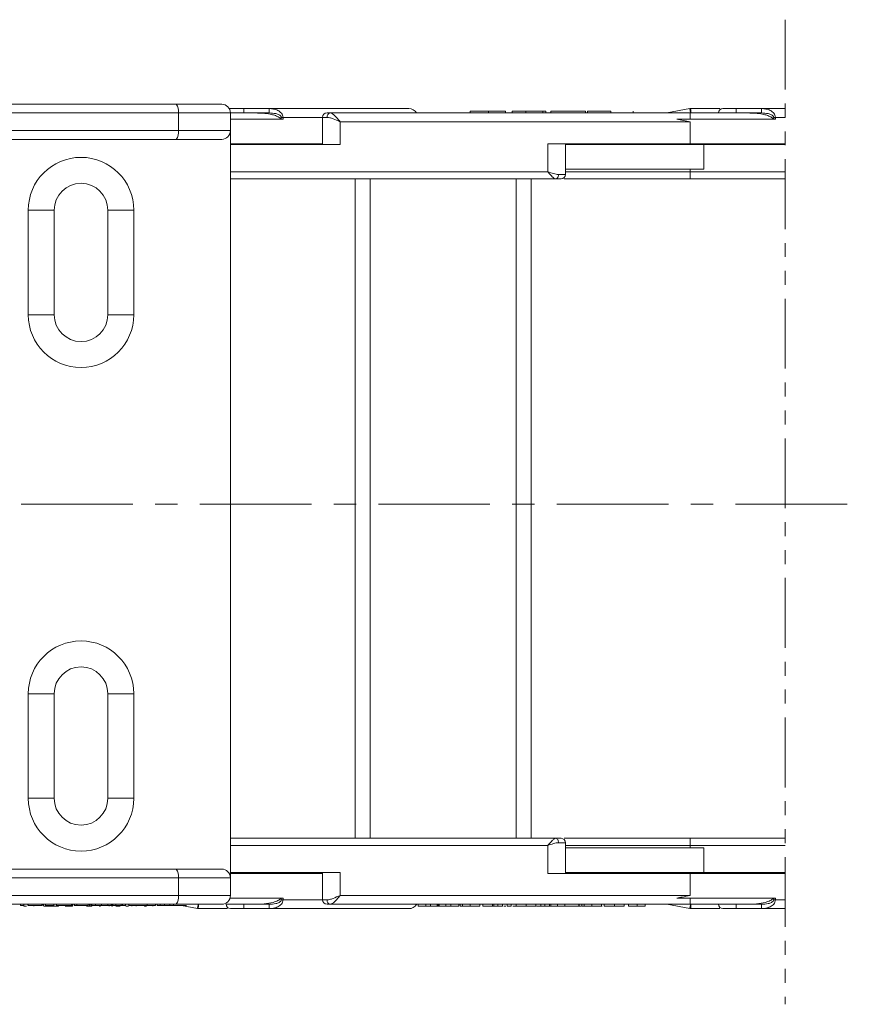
# Model space of a CAD drawing. Header units: millimetres. Extents: x 8853 to 11418, y 45 to 1005.
# Tile 36 of 256: x 9516 to 9612, y 252 to 364. Entities that reach past the tile are written whole.
import ezdxf

# ---------------------------------------------------------------- set-up
doc = ezdxf.new("R2010")
doc.units = ezdxf.units.MM
doc.linetypes.add('CENTERX2', pattern=[20.32, 12.7, -2.54, 2.54, -2.54])
doc.linetypes.add('PHANTOM2', pattern=[31.75, 15.875, -3.175, 3.175, -3.175, 3.175, -3.175])

msp = doc.modelspace()

# ---------------------------------------------------------------- linework, layer by layer
at = {"color": 3, "linetype": 'PHANTOM2', "lineweight": 9, "ltscale": 0.5}
msp.add_line((9603.024, 364.28), (9603.022, 252.293), dxfattribs=at)
at = {"color": 7, "linetype": 'Continuous', "lineweight": 15}
for p, q in [((9511.813, 354.671), (9533.728, 354.671)), ((9541.427, 353.671), (9541.427, 354.171)), ((9544.321, 354.171), (9541.427, 354.171)), ((9544.321, 354.171), (9544.321, 353.671)), ((9592.164, 354.163), (9589.543, 353.671)), ((9597.427, 353.671), (9597.427, 354.171)), ((9600.321, 354.171), (9597.427, 354.171)), ((9600.321, 354.171), (9600.321, 353.671)), ((9512.071, 353.671), (9533.987, 353.671)), ((9533.987, 353.671), (9533.987, 351.671)), ((9533.987, 353.671), (9539.917, 353.671)), ((9539.777, 353.671), (9542.764, 353.671)), ((9539.917, 353.671), (9539.917, 351.671)), ((9545.893, 352.971), (9539.917, 352.971)), ((9542.764, 353.671), (9544.321, 353.671)), ((9545.699, 353.171), (9545.699, 352.971)), ((9545.699, 353.171), (9545.893, 353.171)), ((9545.893, 353.171), (9545.893, 352.971)), ((9550.395, 353.171), (9545.893, 353.171)), ((9550.395, 353.171), (9550.395, 350.071)), ((9550.905, 353.171), (9550.395, 353.171)), ((9592.21, 353.671), (9551.277, 353.671)), ((9567.18, 353.671), (9567.18, 353.871)), ((9569.266, 353.671), (9569.266, 353.871)), ((9571.206, 353.671), (9571.206, 353.871)), ((9571.954, 353.871), (9571.954, 353.671)), ((9573.513, 353.871), (9571.954, 353.871)), ((9573.513, 353.671), (9573.513, 353.871)), ((9575.461, 353.871), (9573.513, 353.871)), ((9575.461, 353.671), (9575.461, 353.871)), ((9575.786, 353.871), (9575.461, 353.871)), ((9575.786, 353.671), (9575.786, 353.871)), ((9576.34, 353.871), (9576.34, 353.671)), ((9580.301, 353.871), (9576.34, 353.871)), ((9580.301, 353.671), (9580.301, 353.871)), ((9580.53, 353.671), (9580.53, 353.871)), ((9583.18, 353.871), (9583.18, 353.671)), ((9585.725, 353.671), (9585.725, 353.871)), ((9601.893, 352.971), (9590.693, 352.971)), ((9592.21, 352.971), (9592.21, 353.671)), ((9598.764, 353.671), (9600.321, 353.671)), ((9601.699, 353.171), (9601.699, 352.971)), ((9601.699, 353.171), (9601.893, 353.171)), ((9601.893, 353.171), (9601.893, 352.971)), ((9603.024, 353.171), (9601.893, 353.171)), ((9512.071, 351.671), (9533.987, 351.671)), ((9533.987, 351.671), (9539.917, 351.671)), ((9539.917, 351.671), (9539.917, 266.671)), ((9552.395, 350.071), (9552.395, 352.671)), ((9552.395, 352.671), (9592.21, 352.671)), ((9592.21, 352.671), (9592.21, 350.171)), ((9511.813, 350.671), (9533.728, 350.671)), ((9539.917, 350.171), (9550.395, 350.171)), ((9539.917, 350.071), (9552.395, 350.071)), ((9544.21, 350.071), (9544.21, 350.171)), ((9576.024, 350.171), (9592.21, 350.171)), ((9576.024, 350.171), (9576.024, 346.971)), ((9578.024, 346.671), (9578.024, 350.171)), ((9593.771, 350.071), (9578.024, 350.071)), ((9584.21, 350.171), (9584.21, 350.071)), ((9592.21, 350.171), (9603.023, 350.171)), ((9593.771, 347.271), (9593.771, 350.071)), ((9593.771, 350.071), (9603.023, 350.071)), ((9600.21, 350.071), (9600.21, 350.171)), ((9578.024, 347.271), (9593.771, 347.271)), ((9592.21, 346.971), (9592.21, 347.271)), ((9576.024, 346.971), (9539.917, 346.971)), ((9576.924, 346.171), (9539.917, 346.171)), ((9554.112, 346.171), (9554.112, 271.171)), ((9555.812, 271.171), (9555.812, 346.171)), ((9572.412, 346.171), (9572.412, 271.171)), ((9574.112, 271.171), (9574.112, 346.171)), ((9578.024, 346.671), (9577.224, 346.671)), ((9592.21, 346.971), (9578.024, 346.971)), ((9603.023, 346.971), (9592.21, 346.971)), ((9592.21, 346.171), (9592.21, 346.971)), ((9603.023, 346.171), (9592.21, 346.171)), ((9516.917, 330.721), (9516.917, 342.621)), ((9519.867, 342.621), (9516.917, 342.621)), ((9519.867, 342.621), (9519.867, 330.721)), ((9525.967, 342.621), (9525.967, 330.721)), ((9528.917, 342.621), (9525.967, 342.621)), ((9528.917, 342.621), (9528.917, 330.721)), ((9516.917, 330.721), (9519.867, 330.721)), ((9525.967, 330.721), (9528.917, 330.721)), ((9516.917, 275.721), (9516.917, 287.621)), ((9519.867, 287.621), (9516.917, 287.621)), ((9519.867, 287.621), (9519.867, 275.721)), ((9528.917, 287.621), (9525.967, 287.621)), ((9525.967, 287.621), (9525.967, 275.721)), ((9528.917, 287.621), (9528.917, 275.721)), ((9519.867, 275.721), (9516.917, 275.721)), ((9525.967, 275.721), (9528.917, 275.721)), ((9539.917, 271.171), (9576.924, 271.171)), ((9592.21, 271.171), (9592.21, 270.371)), ((9592.21, 271.171), (9603.022, 271.171)), ((9539.917, 270.371), (9576.024, 270.371)), ((9576.024, 270.371), (9576.024, 267.171)), ((9578.024, 270.671), (9577.224, 270.671)), ((9578.024, 267.171), (9578.024, 270.671)), ((9578.024, 270.371), (9592.21, 270.371)), ((9593.771, 270.071), (9578.024, 270.071)), ((9592.21, 270.071), (9592.21, 270.371)), ((9592.21, 270.371), (9603.022, 270.371)), ((9593.771, 267.271), (9593.771, 270.071)), ((9533.728, 267.671), (9511.813, 267.671)), ((9533.987, 266.671), (9512.071, 266.671)), ((9533.987, 266.671), (9533.987, 264.671)), ((9539.917, 266.671), (9533.987, 266.671)), ((9552.395, 267.271), (9539.917, 267.271)), ((9550.395, 267.171), (9539.917, 267.171)), ((9539.917, 266.671), (9539.917, 264.671)), ((9544.21, 267.171), (9544.21, 267.271)), ((9550.395, 267.271), (9550.395, 264.171)), ((9552.395, 264.671), (9552.395, 267.271)), ((9592.21, 267.171), (9576.024, 267.171)), ((9578.024, 267.271), (9593.771, 267.271)), ((9584.21, 267.271), (9584.21, 267.171)), ((9592.21, 267.171), (9592.21, 264.671)), ((9603.022, 267.171), (9592.21, 267.171)), ((9603.022, 267.271), (9593.771, 267.271)), ((9600.21, 267.171), (9600.21, 267.271)), ((9512.071, 264.671), (9533.987, 264.671)), ((9533.987, 264.671), (9539.917, 264.671)), ((9539.871, 264.371), (9545.893, 264.371)), ((9545.699, 264.371), (9545.699, 264.171)), ((9545.893, 264.371), (9545.893, 264.171)), ((9592.21, 264.671), (9552.395, 264.671)), ((9590.693, 264.371), (9601.893, 264.371)), ((9592.21, 264.371), (9592.21, 263.671)), ((9601.699, 264.371), (9601.699, 264.171)), ((9601.893, 264.371), (9601.893, 264.171)), ((9533.728, 263.671), (9511.813, 263.671)), ((9516.03, 263.671), (9516.03, 263.521)), ((9516.03, 263.521), (9516.395, 263.521)), ((9516.395, 263.671), (9516.395, 263.521)), ((9516.406, 263.671), (9516.406, 263.471)), ((9516.865, 263.671), (9516.865, 263.521)), ((9516.897, 263.671), (9516.897, 263.521)), ((9517.561, 263.471), (9517.561, 263.521)), ((9518.447, 263.521), (9518.447, 263.671)), ((9518.574, 263.521), (9518.574, 263.671)), ((9518.65, 263.671), (9518.65, 263.471)), ((9518.723, 263.471), (9519.205, 263.471)), ((9518.857, 263.671), (9518.857, 263.521)), ((9518.857, 263.521), (9519.842, 263.521)), ((9519.205, 263.471), (9519.205, 263.521)), ((9519.205, 263.471), (9519.654, 263.471)), ((9519.654, 263.521), (9519.654, 263.471)), ((9519.654, 263.471), (9520.18, 263.471)), ((9519.842, 263.671), (9519.842, 263.521)), ((9520.129, 263.671), (9520.129, 263.521)), ((9520.129, 263.521), (9521.819, 263.521)), ((9520.21, 263.521), (9520.21, 263.471)), ((9520.21, 263.471), (9520.371, 263.471)), ((9520.371, 263.521), (9520.371, 263.471)), ((9521.819, 263.521), (9521.819, 263.671)), ((9521.937, 263.671), (9521.937, 263.471)), ((9522.137, 263.671), (9522.137, 263.521)), ((9522.137, 263.521), (9522.193, 263.521)), ((9522.193, 263.671), (9522.193, 263.521)), ((9522.447, 263.521), (9522.193, 263.521)), ((9522.447, 263.671), (9522.447, 263.521)), ((9523.745, 263.521), (9522.447, 263.521)), ((9523.53, 263.521), (9523.53, 263.471)), ((9523.587, 263.521), (9523.587, 263.471)), ((9523.587, 263.471), (9523.796, 263.471)), ((9523.745, 263.671), (9523.745, 263.521)), ((9523.868, 263.521), (9523.868, 263.671)), ((9524.03, 263.671), (9524.03, 263.521)), ((9524.03, 263.521), (9524.149, 263.521)), ((9524.129, 263.521), (9524.129, 263.471)), ((9524.149, 263.671), (9524.149, 263.521)), ((9524.149, 263.521), (9524.561, 263.521)), ((9524.561, 263.671), (9524.561, 263.521)), ((9525.018, 263.471), (9525.018, 263.521)), ((9525.018, 263.471), (9525.145, 263.471)), ((9525.245, 263.671), (9525.245, 263.521)), ((9525.977, 263.671), (9525.977, 263.521)), ((9525.977, 263.521), (9526.353, 263.521)), ((9526.105, 263.521), (9526.105, 263.471)), ((9526.353, 263.671), (9526.353, 263.521)), ((9526.353, 263.521), (9526.424, 263.521)), ((9526.424, 263.521), (9526.424, 263.671)), ((9526.436, 263.671), (9526.436, 263.471)), ((9526.436, 263.471), (9526.488, 263.471)), ((9526.551, 263.671), (9526.551, 263.521)), ((9526.552, 263.671), (9526.552, 263.521)), ((9526.864, 263.521), (9526.552, 263.521)), ((9526.864, 263.671), (9526.864, 263.521)), ((9527.476, 263.521), (9527.476, 263.671)), ((9527.642, 263.671), (9527.642, 263.521)), ((9527.642, 263.521), (9527.988, 263.521)), ((9527.988, 263.671), (9527.988, 263.521)), ((9528.357, 263.521), (9528.357, 263.671)), ((9528.357, 263.521), (9530.426, 263.521)), ((9528.68, 263.521), (9528.68, 263.471)), ((9529.191, 263.521), (9529.191, 263.471)), ((9530.154, 263.471), (9530.154, 263.521)), ((9530.154, 263.471), (9530.353, 263.471)), ((9530.426, 263.671), (9530.426, 263.521)), ((9530.426, 263.521), (9531.4, 263.521)), ((9531.075, 263.521), (9531.075, 263.471)), ((9531.4, 263.671), (9531.4, 263.521)), ((9531.559, 263.671), (9531.559, 263.521)), ((9531.559, 263.521), (9531.913, 263.521)), ((9531.913, 263.671), (9531.913, 263.521)), ((9532.421, 263.671), (9532.421, 263.521)), ((9533.035, 263.671), (9533.035, 263.521)), ((9533.035, 263.521), (9533.452, 263.521)), ((9533.452, 263.671), (9533.452, 263.521)), ((9534.343, 263.521), (9536.164, 263.18)), ((9534.916, 263.521), (9534.569, 263.521)), ((9541.427, 263.171), (9541.427, 263.671)), ((9541.427, 263.171), (9544.321, 263.171)), ((9544.321, 263.671), (9542.764, 263.671)), ((9544.321, 263.671), (9544.321, 263.171)), ((9545.893, 264.171), (9545.699, 264.171)), ((9545.893, 264.171), (9550.395, 264.171)), ((9550.395, 264.171), (9550.905, 264.171)), ((9551.277, 263.671), (9592.21, 263.671)), ((9561.255, 263.671), (9561.255, 263.471)), ((9561.255, 263.471), (9562.137, 263.471)), ((9562.137, 263.671), (9562.137, 263.471)), ((9562.137, 263.471), (9562.679, 263.471)), ((9562.679, 263.671), (9562.679, 263.471)), ((9562.679, 263.471), (9563.411, 263.471)), ((9563.411, 263.671), (9563.411, 263.471)), ((9563.521, 263.671), (9563.521, 263.471)), ((9563.653, 263.671), (9563.653, 263.471)), ((9563.653, 263.471), (9564.411, 263.471)), ((9564.411, 263.471), (9564.411, 263.671)), ((9564.411, 263.471), (9564.995, 263.471)), ((9564.995, 263.671), (9564.995, 263.471)), ((9564.995, 263.471), (9565.876, 263.471)), ((9565.876, 263.671), (9565.876, 263.471)), ((9566.028, 263.671), (9566.028, 263.471)), ((9566.296, 263.671), (9566.296, 263.471)), ((9567.184, 263.471), (9567.184, 263.671)), ((9568.272, 263.671), (9568.272, 263.471)), ((9568.603, 263.671), (9568.603, 263.471)), ((9569.704, 263.671), (9569.704, 263.471)), ((9569.859, 263.671), (9569.859, 263.471)), ((9569.859, 263.471), (9570.308, 263.471)), ((9570.308, 263.671), (9570.308, 263.471)), ((9570.308, 263.471), (9570.846, 263.471)), ((9570.846, 263.671), (9570.846, 263.471)), ((9571.011, 263.471), (9571.227, 263.471)), ((9571.402, 263.471), (9571.402, 263.671)), ((9571.402, 263.471), (9571.851, 263.471)), ((9571.851, 263.671), (9571.851, 263.471)), ((9572.406, 263.671), (9572.406, 263.471)), ((9573.561, 263.471), (9573.561, 263.671)), ((9574.65, 263.671), (9574.65, 263.471)), ((9574.723, 263.471), (9575.205, 263.471)), ((9575.205, 263.471), (9575.205, 263.671)), ((9575.205, 263.471), (9575.654, 263.471)), ((9575.654, 263.671), (9575.654, 263.471)), ((9575.654, 263.471), (9576.18, 263.471)), ((9576.21, 263.671), (9576.21, 263.471)), ((9576.21, 263.471), (9576.371, 263.471)), ((9576.371, 263.671), (9576.371, 263.471)), ((9577.116, 263.671), (9577.116, 263.471)), ((9577.937, 263.671), (9577.937, 263.471)), ((9579.53, 263.671), (9579.53, 263.471)), ((9579.587, 263.671), (9579.587, 263.471)), ((9579.587, 263.471), (9579.796, 263.471)), ((9579.861, 263.671), (9579.861, 263.471)), ((9580.129, 263.671), (9580.129, 263.471)), ((9581.018, 263.471), (9581.018, 263.671)), ((9582.06, 263.471), (9582.203, 263.471)), ((9582.105, 263.671), (9582.105, 263.471)), ((9582.436, 263.671), (9582.436, 263.471)), ((9583.591, 263.471), (9583.591, 263.671)), ((9584.68, 263.671), (9584.68, 263.471)), ((9585.191, 263.671), (9585.191, 263.471)), ((9586.154, 263.471), (9586.154, 263.671)), ((9587.075, 263.671), (9587.075, 263.471)), ((9589.543, 263.671), (9592.164, 263.18)), ((9597.427, 263.171), (9597.427, 263.671)), ((9597.427, 263.171), (9600.321, 263.171)), ((9600.321, 263.671), (9598.764, 263.671)), ((9600.321, 263.671), (9600.321, 263.171)), ((9601.893, 264.171), (9601.699, 264.171)), ((9601.893, 264.171), (9603.022, 264.171))]:
    msp.add_line(p, q, dxfattribs=at)
at = {"color": 1, "linetype": 'CENTERX2', "lineweight": 13}
msp.add_line((9894.553, 309.171), (9223.614, 309.171), dxfattribs=at)
at = {"color": 7, "linetype": 'Continuous', "lineweight": 15, "flags": 128}
for points in [[(9539.793, 354.153), (9539.829, 354.162), (9539.927, 354.171)], [(9576.924, 346.171), (9576.983, 346.181), (9577.039, 346.209), (9577.091, 346.256), (9577.136, 346.318), (9577.174, 346.393), (9577.201, 346.48), (9577.218, 346.574), (9577.224, 346.671)], [(9576.924, 271.171), (9576.983, 271.162), (9577.039, 271.133), (9577.091, 271.087), (9577.136, 271.025), (9577.174, 270.949), (9577.201, 270.863), (9577.218, 270.769), (9577.224, 270.671)]]:
    msp.add_lwpolyline(points, dxfattribs=at)
at = {"color": 7, "linetype": 'Continuous', "lineweight": 15}
for centre, radius, start, end in [((9532.827, 353.905), 1.183, 348.63095, 40.39069), ((9538.917, 353.671), 1, 0, 90), ((9560.21, 353.171), 1, 30.56426, 90), ((9592.256, 353.671), 0.5, 90, 100.61966), ((9572.083, 353.796), 20.177, 359.64505, 1.06495), ((9595.927, 353.671), 0.5, 90, 180), ((9550.895, 353.171), 0.5, 90, 180), ((9551.352, 353.227), 0.451, 99.5202, 187.08135), ((9532.827, 351.438), 1.183, 319.60931, 11.36905), ((9538.917, 351.671), 1, 270, 0), ((9522.917, 342.621), 6, 0, 180), ((9577.524, 346.671), 0.5, 270, 0), ((9522.917, 342.621), 3.05, 0, 180), ((9522.917, 330.721), 6, 180, 0), ((9522.917, 330.721), 3.05, 180, 0), ((9522.917, 287.621), 6, 0, 180), ((9522.917, 287.621), 3.05, 0, 180), ((9522.917, 275.721), 6, 180, 0), ((9522.917, 275.721), 3.05, 180, 0), ((9577.524, 270.671), 0.5, 0, 90), ((9532.827, 266.905), 1.183, 348.63095, 40.39069), ((9538.917, 266.671), 1, 0, 90), ((9532.827, 264.438), 1.183, 319.60931, 11.36905), ((9538.917, 264.671), 1, 270, 0), ((9536.256, 263.671), 0.5, 259.38034, 270), ((9516.083, 263.546), 20.177, 358.93505, 0.35495), ((9539.927, 263.671), 0.5, 180, 270), ((9550.895, 264.171), 0.5, 180, 270), ((9551.352, 264.116), 0.451, 172.91865, 260.4798), ((9560.21, 264.171), 1, 270, 329.31685), ((9592.256, 263.671), 0.5, 259.38034, 270), ((9572.083, 263.546), 20.177, 358.93505, 0.35495), ((9595.927, 263.671), 0.5, 180, 270)]:
    msp.add_arc(centre, radius, start, end, dxfattribs=at)
for points, knots in [([(9533.728, 354.671), (9534.428, 354.671), (9535.868, 354.671), (9537.564, 354.671), (9538.706, 354.671), (9538.848, 354.671), (9538.917, 354.671)], [0, 0, 0, 0, 0.2431854, 0.5, 0.7568146, 1, 1, 1, 1]), ([(9541.427, 354.171), (9541.238, 354.171), (9540.947, 354.171), (9540.597, 354.171), (9540.359, 354.171), (9540.165, 354.171), (9539.978, 354.171), (9539.947, 354.171), (9539.927, 354.171)], [0, 0, 0, 0, 0.2394429, 0.3696073, 0.4999999, 0.6301644, 0.7605571, 1, 1, 1, 1]), ([(9544.321, 354.171), (9544.49, 354.162), (9544.826, 354.145), (9545.237, 354.008), (9545.528, 353.832), (9545.719, 353.653), (9545.863, 353.432), (9545.883, 353.256), (9545.893, 353.171)], [0, 0, 0, 0, 0.2502191, 0.4986736, 0.6320246, 0.7488315, 0.8801887, 1, 1, 1, 1]), ([(9560.21, 354.171), (9560.16, 354.171), (9560.058, 354.171), (9559.219, 354.171), (9557.851, 354.171), (9555.921, 354.171), (9553.507, 354.171), (9550.696, 354.171), (9547.628, 354.171), (9545.411, 354.171), (9544.321, 354.171)], [0, 0, 0, 0, 0.1198431, 0.2439998, 0.3712085, 0.5, 0.6287915, 0.7560002, 0.8801569, 1, 1, 1, 1]), ([(9592.259, 353.671), (9592.252, 353.712), (9592.238, 353.788), (9592.215, 353.909), (9592.195, 354.01), (9592.181, 354.085), (9592.168, 354.146), (9592.166, 354.156), (9592.164, 354.163)], [0, 0, 0, 0, 0.1583636, 0.2946475, 0.5001713, 0.631321, 0.7583599, 1, 1, 1, 1]), ([(9595.577, 354.171), (9595.388, 354.171), (9594.38, 354.171), (9593.208, 354.171), (9592.256, 354.171)], [0, 0, 0, 0, 0.187553, 1, 1, 1, 1]), ([(9597.427, 354.171), (9597.238, 354.171), (9596.947, 354.171), (9596.597, 354.171), (9596.359, 354.171), (9596.165, 354.171), (9595.978, 354.171), (9595.947, 354.171), (9595.927, 354.171)], [0, 0, 0, 0, 0.2394429, 0.3696073, 0.4999999, 0.6301644, 0.7605571, 1, 1, 1, 1]), ([(9600.321, 354.171), (9600.49, 354.162), (9600.826, 354.145), (9601.237, 354.008), (9601.528, 353.832), (9601.719, 353.653), (9601.863, 353.432), (9601.883, 353.256), (9601.893, 353.171)], [0, 0, 0, 0, 0.2502191, 0.4986736, 0.6320246, 0.7488315, 0.8801887, 1, 1, 1, 1]), ([(9545.679, 352.971), (9545.632, 353.019), (9545.536, 353.117), (9545.283, 353.273), (9544.918, 353.421), (9544.333, 353.565), (9543.61, 353.656), (9543.047, 353.666), (9542.764, 353.671)], [0, 0, 0, 0, 0.0654913, 0.1335886, 0.2891093, 0.4489727, 0.7229734, 1, 1, 1, 1]), ([(9544.321, 353.671), (9544.58, 353.66), (9544.97, 353.643), (9545.406, 353.502), (9545.602, 353.373), (9545.673, 353.279), (9545.696, 353.217), (9545.698, 353.186), (9545.699, 353.171)], [0, 0, 0, 0, 0.4971777, 0.7477116, 0.8734591, 0.9410304, 0.9709822, 1, 1, 1, 1]), ([(9552.395, 352.671), (9552.126, 352.788), (9551.707, 352.968), (9551.209, 353.14), (9550.999, 353.161), (9550.905, 353.171)], [0, 0, 0, 0, 0.4984046, 0.7729247, 1, 1, 1, 1]), ([(9551.277, 353.671), (9551.345, 353.654), (9551.489, 353.619), (9551.768, 353.369), (9552.077, 353.039), (9552.289, 352.794), (9552.395, 352.671)], [0, 0, 0, 0, 0.23435876, 0.49821551, 0.74848117, 1, 1, 1, 1]), ([(9569.266, 353.871), (9569.133, 353.871), (9568.73, 353.871), (9568.152, 353.871), (9567.65, 353.871), (9567.328, 353.871), (9567.211, 353.871), (9567.185, 353.871), (9567.18, 353.871)], [0, 0, 0, 0, 0.128183, 0.3875359, 0.5496914, 0.711944, 0.9385219, 1, 1, 1, 1]), ([(9571.206, 353.871), (9571.204, 353.871), (9571.198, 353.871), (9571.148, 353.871), (9570.915, 353.871), (9570.549, 353.871), (9570.001, 353.871), (9569.542, 353.871), (9569.266, 353.871)], [0, 0, 0, 0, 0.1136198, 0.3358942, 0.4750673, 0.6142166, 0.7674037, 1, 1, 1, 1]), ([(9583.18, 353.871), (9583.047, 353.871), (9582.561, 353.871), (9581.832, 353.871), (9581.163, 353.871), (9580.745, 353.871), (9580.554, 353.871), (9580.537, 353.871), (9580.53, 353.871)], [0, 0, 0, 0, 0.0955742, 0.3491165, 0.5164473, 0.6831759, 0.8652884, 1, 1, 1, 1]), ([(9592.21, 352.671), (9592.199, 352.673), (9591.694, 352.774), (9591.188, 352.874), (9590.693, 352.971)], [0, 0, 0, 0, 0.0204419, 1, 1, 1, 1]), ([(9601.679, 352.971), (9601.632, 353.019), (9601.536, 353.117), (9601.283, 353.273), (9600.918, 353.421), (9600.333, 353.565), (9599.61, 353.656), (9599.047, 353.666), (9598.764, 353.671)], [0, 0, 0, 0, 0.0654913, 0.1335886, 0.2891093, 0.4489727, 0.7229734, 1, 1, 1, 1]), ([(9600.321, 353.671), (9600.58, 353.66), (9600.97, 353.643), (9601.406, 353.502), (9601.602, 353.373), (9601.673, 353.279), (9601.696, 353.217), (9601.698, 353.186), (9601.699, 353.171)], [0, 0, 0, 0, 0.4971777, 0.7477116, 0.8734591, 0.9410304, 0.9709822, 1, 1, 1, 1]), ([(9533.728, 350.671), (9534.427, 350.671), (9535.865, 350.671), (9536.999, 350.671), (9537.507, 350.671), (9537.975, 350.671), (9538.509, 350.671), (9538.774, 350.671), (9538.86, 350.671), (9538.905, 350.671), (9538.912, 350.671), (9538.917, 350.671)], [0, 0, 0, 0, 0.242913, 0.4994398, 0.5012694, 0.5174739, 0.7562045, 0.8780373, 0.8842434, 0.9388226, 1, 1, 1, 1]), ([(9576.024, 346.971), (9576.234, 346.902), (9576.549, 346.797), (9576.949, 346.691), (9577.132, 346.678), (9577.224, 346.671)], [0, 0, 0, 0, 0.4995614, 0.7493161, 1, 1, 1, 1]), ([(9576.924, 346.171), (9576.866, 346.184), (9576.743, 346.212), (9576.531, 346.398), (9576.287, 346.656), (9576.121, 346.855), (9576.024, 346.971)], [0, 0, 0, 0, 0.2345851, 0.4991302, 0.7071887, 1, 1, 1, 1]), ([(9576.924, 346.171), (9577.013, 346.171), (9577.189, 346.171), (9577.376, 346.171), (9577.502, 346.171), (9577.517, 346.171), (9577.524, 346.171)], [0, 0, 0, 0, 0.250098, 0.5000053, 0.7500982, 1, 1, 1, 1]), ([(9592.21, 346.171), (9590.734, 346.171), (9587.696, 346.171), (9583.961, 346.171), (9581.07, 346.171), (9579.208, 346.171), (9578.231, 346.171), (9577.874, 346.171)], [0, 0, 0, 0, 0.2870487, 0.5912916, 0.7499236, 0.9085899, 1, 1, 1, 1]), ([(9576.024, 270.371), (9576.121, 270.488), (9576.287, 270.687), (9576.531, 270.945), (9576.743, 271.131), (9576.866, 271.158), (9576.924, 271.171)], [0, 0, 0, 0, 0.29278964, 0.50086983, 0.76540344, 1, 1, 1, 1]), ([(9577.524, 271.171), (9577.517, 271.171), (9577.502, 271.171), (9577.376, 271.171), (9577.189, 271.171), (9577.013, 271.171), (9576.924, 271.171)], [0, 0, 0, 0, 0.250098, 0.5000053, 0.7500982, 1, 1, 1, 1]), ([(9577.874, 271.171), (9578.231, 271.171), (9579.208, 271.171), (9581.07, 271.171), (9583.961, 271.171), (9587.696, 271.171), (9590.734, 271.171), (9592.21, 271.171)], [0, 0, 0, 0, 0.09141014, 0.25004218, 0.40870841, 0.71295126, 1, 1, 1, 1]), ([(9576.024, 270.371), (9576.234, 270.441), (9576.549, 270.546), (9576.949, 270.651), (9577.132, 270.665), (9577.224, 270.671)], [0, 0, 0, 0, 0.4995614, 0.7493161, 1, 1, 1, 1]), ([(9538.917, 267.671), (9538.848, 267.671), (9538.709, 267.671), (9537.943, 267.671), (9537.433, 267.671), (9536.95, 267.671), (9536.082, 267.671), (9535.099, 267.671), (9534.591, 267.671), (9534.246, 267.671), (9533.907, 267.671), (9533.728, 267.671)], [0, 0, 0, 0, 0.242913, 0.4994398, 0.5012694, 0.5174739, 0.7562045, 0.8780373, 0.8842434, 0.9388226, 1, 1, 1, 1]), ([(9542.764, 263.671), (9543.098, 263.678), (9543.77, 263.693), (9544.535, 263.813), (9545.045, 263.972), (9545.294, 264.08), (9545.514, 264.207), (9545.623, 264.316), (9545.679, 264.371)], [0, 0, 0, 0, 0.32673316, 0.6580016, 0.75335659, 0.84962745, 0.92360271, 1, 1, 1, 1]), ([(9550.905, 264.171), (9550.999, 264.181), (9551.209, 264.203), (9551.707, 264.374), (9552.126, 264.555), (9552.395, 264.671)], [0, 0, 0, 0, 0.22706677, 0.50159528, 1, 1, 1, 1]), ([(9552.395, 264.671), (9552.289, 264.549), (9552.077, 264.304), (9551.768, 263.974), (9551.489, 263.724), (9551.345, 263.688), (9551.277, 263.671)], [0, 0, 0, 0, 0.2515188, 0.5017844, 0.7656323, 1, 1, 1, 1]), ([(9592.21, 264.671), (9592.199, 264.669), (9591.898, 264.609), (9591.392, 264.508), (9590.897, 264.411), (9590.693, 264.371)], [0, 0, 0, 0, 0.0204398, 0.5957565, 1, 1, 1, 1]), ([(9598.764, 263.671), (9599.098, 263.678), (9599.77, 263.693), (9600.535, 263.813), (9601.045, 263.972), (9601.294, 264.08), (9601.514, 264.207), (9601.623, 264.316), (9601.679, 264.371)], [0, 0, 0, 0, 0.32673316, 0.6580016, 0.75335659, 0.84962745, 0.92360271, 1, 1, 1, 1]), ([(9516.406, 263.471), (9516.421, 263.471), (9516.45, 263.471), (9516.596, 263.471), (9516.711, 263.471), (9516.717, 263.471)], [0, 0, 0, 0, 0.4833801, 0.970698, 1, 1, 1, 1]), ([(9516.897, 263.521), (9516.918, 263.521), (9516.961, 263.521), (9517.113, 263.521), (9517.321, 263.521), (9517.553, 263.521), (9517.809, 263.521), (9518.061, 263.521), (9518.271, 263.521), (9518.396, 263.521), (9518.455, 263.521), (9518.442, 263.521), (9518.439, 263.521)], [0, 0, 0, 0, 0.1248982, 0.2508368, 0.3494999, 0.4483477, 0.5463698, 0.6637228, 0.7707274, 0.8703811, 0.9769468, 1, 1, 1, 1]), ([(9521.116, 263.471), (9521.177, 263.471), (9521.3, 263.471), (9521.465, 263.471), (9521.604, 263.471), (9521.714, 263.471), (9521.825, 263.471), (9521.9, 263.471), (9521.937, 263.471)], [0, 0, 0, 0, 0.2360294, 0.474761, 0.6050095, 0.7356999, 0.8676548, 1, 1, 1, 1]), ([(9523.834, 263.521), (9523.834, 263.521), (9523.875, 263.521), (9523.864, 263.521), (9523.854, 263.521)], [0, 0, 0, 0, 0.0130481, 1, 1, 1, 1]), ([(9524.129, 263.471), (9524.091, 263.471), (9524.013, 263.471), (9523.931, 263.471), (9523.88, 263.471), (9523.864, 263.471), (9523.862, 263.471), (9523.861, 263.471)], [0, 0, 0, 0, 0.2280357, 0.4613467, 0.6897462, 0.9234034, 1, 1, 1, 1]), ([(9524.561, 263.521), (9524.568, 263.521), (9524.581, 263.521), (9524.6, 263.521), (9524.617, 263.521), (9524.633, 263.521), (9524.646, 263.521), (9524.663, 263.521), (9524.676, 263.521), (9524.692, 263.521), (9524.705, 263.521), (9524.721, 263.521), (9524.735, 263.521), (9524.751, 263.521), (9524.764, 263.521), (9524.78, 263.521), (9524.794, 263.521), (9524.81, 263.521), (9524.823, 263.521), (9524.839, 263.521), (9524.852, 263.521), (9524.869, 263.521), (9524.882, 263.521), (9524.898, 263.521), (9524.911, 263.521), (9524.928, 263.521), (9524.941, 263.521), (9524.957, 263.521), (9524.97, 263.521), (9524.987, 263.521), (9525, 263.521), (9525.016, 263.521), (9525.033, 263.521), (9525.049, 263.521), (9525.065, 263.521), (9525.081, 263.521), (9525.098, 263.521), (9525.114, 263.521), (9525.126, 263.521), (9525.142, 263.521), (9525.164, 263.521), (9525.188, 263.521), (9525.209, 263.521), (9525.221, 263.521), (9525.232, 263.521), (9525.24, 263.521), (9525.245, 263.521)], [0, 0, 0, 0, 0.0282338, 0.0564676, 0.0847014, 0.0988183, 0.1270521, 0.141169, 0.1694028, 0.1835196, 0.2117534, 0.2258703, 0.2541041, 0.268221, 0.2964548, 0.3105717, 0.3388055, 0.3529224, 0.3811562, 0.3952731, 0.4235069, 0.4376238, 0.4658576, 0.4799745, 0.5082083, 0.5223252, 0.5505589, 0.5646758, 0.5929096, 0.6070265, 0.6352603, 0.6493772, 0.677611, 0.7058448, 0.7199617, 0.7481956, 0.7764294, 0.7905463, 0.8187802, 0.8328972, 0.8611311, 0.9176007, 0.9458349, 0.9599519, 0.9740689, 1, 1, 1, 1]), ([(9525.245, 263.521), (9525.269, 263.521), (9525.317, 263.521), (9525.416, 263.521), (9525.543, 263.521), (9525.687, 263.521), (9525.832, 263.521), (9525.928, 263.521), (9525.977, 263.521)], [0, 0, 0, 0, 0.11086756, 0.22193186, 0.41645271, 0.61097186, 0.80548595, 1, 1, 1, 1]), ([(9527.476, 263.521), (9527.443, 263.521), (9527.377, 263.521), (9527.254, 263.521), (9527.133, 263.521), (9527.029, 263.521), (9526.947, 263.521), (9526.913, 263.521), (9526.895, 263.521), (9526.887, 263.521), (9526.881, 263.521), (9526.877, 263.521), (9526.874, 263.521), (9526.872, 263.521), (9526.87, 263.521), (9526.868, 263.521), (9526.867, 263.521), (9526.866, 263.521), (9526.865, 263.521), (9526.864, 263.521), (9526.864, 263.521)], [0, 0, 0, 0, 0.1091766, 0.2189565, 0.351314, 0.4530693, 0.5546782, 0.6930203, 0.7303902, 0.7677566, 0.8051207, 0.8424834, 0.8611631, 0.8798428, 0.8985225, 0.9172021, 0.9358817, 0.9545613, 0.9732408, 1, 1, 1, 1]), ([(9526.885, 263.471), (9526.925, 263.471), (9527.057, 263.471), (9527.23, 263.471), (9527.35, 263.471)], [0, 0, 0, 0, 0.3044748, 1, 1, 1, 1]), ([(9527.476, 263.521), (9527.505, 263.521), (9527.562, 263.521), (9527.634, 263.521), (9527.646, 263.521), (9527.644, 263.521), (9527.642, 263.521)], [0, 0, 0, 0, 0.1000703, 0.1992973, 0.4613267, 1, 1, 1, 1]), ([(9527.997, 263.471), (9528.105, 263.471), (9528.22, 263.471), (9528.299, 263.471), (9528.304, 263.471)], [0, 0, 0, 0, 0.9332979, 1, 1, 1, 1]), ([(9531.913, 263.521), (9531.933, 263.521), (9531.992, 263.521), (9532.091, 263.521), (9532.207, 263.521), (9532.325, 263.521), (9532.389, 263.521), (9532.421, 263.521)], [0, 0, 0, 0, 0.114077, 0.3422309, 0.5703848, 0.7851616, 1, 1, 1, 1]), ([(9532.421, 263.521), (9532.441, 263.521), (9532.542, 263.521), (9532.712, 263.521), (9532.898, 263.521), (9532.989, 263.521), (9533.035, 263.521)], [0, 0, 0, 0, 0.1130996, 0.5656645, 0.7828323, 1, 1, 1, 1]), ([(9533.452, 263.521), (9533.476, 263.521), (9533.548, 263.521), (9533.667, 263.521), (9533.809, 263.521), (9533.945, 263.521), (9534.001, 263.521), (9534.029, 263.521)], [0, 0, 0, 0, 0.1134095, 0.3402285, 0.5670476, 0.7832023, 1, 1, 1, 1]), ([(9538.917, 263.671), (9538.848, 263.671), (9538.706, 263.671), (9537.564, 263.671), (9535.868, 263.671), (9534.428, 263.671), (9533.728, 263.671)], [0, 0, 0, 0, 0.2431854, 0.5, 0.7568146, 1, 1, 1, 1]), ([(9534.029, 263.521), (9534.047, 263.521), (9534.102, 263.521), (9534.21, 263.521), (9534.332, 263.521), (9534.451, 263.521), (9534.53, 263.521), (9534.569, 263.521)], [0, 0, 0, 0, 0.1138114, 0.3414354, 0.5690633, 0.7845316, 1, 1, 1, 1]), ([(9536.164, 263.18), (9536.166, 263.186), (9536.168, 263.197), (9536.181, 263.258), (9536.195, 263.333), (9536.215, 263.433), (9536.238, 263.555), (9536.252, 263.631), (9536.259, 263.671)], [0, 0, 0, 0, 0.2416599, 0.3686939, 0.4998287, 0.7053837, 0.8416599, 1, 1, 1, 1]), ([(9536.256, 263.171), (9537.208, 263.171), (9538.38, 263.171), (9539.388, 263.171), (9539.577, 263.171)], [0, 0, 0, 0, 0.8124443, 1, 1, 1, 1]), ([(9542.764, 263.671), (9541.693, 263.671), (9540.591, 263.671), (9539.457, 263.671), (9539.427, 263.671)], [0, 0, 0, 0, 0.9730403, 1, 1, 1, 1]), ([(9539.927, 263.171), (9539.947, 263.171), (9539.978, 263.171), (9540.165, 263.171), (9540.359, 263.171), (9540.597, 263.171), (9540.947, 263.171), (9541.238, 263.171), (9541.427, 263.171)], [0, 0, 0, 0, 0.2394429, 0.3696073, 0.4999999, 0.6301644, 0.7605571, 1, 1, 1, 1]), ([(9545.893, 264.171), (9545.883, 264.087), (9545.863, 263.91), (9545.719, 263.69), (9545.528, 263.511), (9545.237, 263.334), (9544.826, 263.198), (9544.49, 263.18), (9544.321, 263.171)], [0, 0, 0, 0, 0.11980209, 0.25116791, 0.3679521, 0.50132608, 0.74978073, 1, 1, 1, 1]), ([(9545.699, 264.171), (9545.698, 264.156), (9545.696, 264.126), (9545.673, 264.063), (9545.602, 263.969), (9545.406, 263.841), (9544.97, 263.7), (9544.58, 263.683), (9544.321, 263.671)], [0, 0, 0, 0, 0.02891971, 0.05884086, 0.12652149, 0.25227184, 0.50281129, 1, 1, 1, 1]), ([(9544.321, 263.171), (9545.411, 263.171), (9547.628, 263.171), (9550.696, 263.171), (9553.507, 263.171), (9555.921, 263.171), (9557.851, 263.171), (9559.219, 263.171), (9560.058, 263.171), (9560.16, 263.171), (9560.21, 263.171)], [0, 0, 0, 0, 0.1198431, 0.2439998, 0.3712085, 0.5, 0.6287915, 0.7560002, 0.8801569, 1, 1, 1, 1]), ([(9563.411, 263.471), (9563.42, 263.471), (9563.438, 263.471), (9563.466, 263.471), (9563.488, 263.471), (9563.507, 263.471), (9563.516, 263.471), (9563.521, 263.471)], [0, 0, 0, 0, 0.249998, 0.4999956, 0.75, 0.8749991, 1, 1, 1, 1]), ([(9563.521, 263.471), (9563.53, 263.471), (9563.548, 263.471), (9563.58, 263.471), (9563.615, 263.471), (9563.64, 263.471), (9563.653, 263.471)], [0, 0, 0, 0, 0.2095127, 0.4190311, 0.7095148, 1, 1, 1, 1]), ([(9566.296, 263.471), (9566.257, 263.471), (9566.179, 263.471), (9566.098, 263.471), (9566.047, 263.471), (9566.03, 263.471), (9566.029, 263.471), (9566.028, 263.471)], [0, 0, 0, 0, 0.2280357, 0.4613467, 0.6897462, 0.9234034, 1, 1, 1, 1]), ([(9567.184, 263.471), (9567.117, 263.471), (9566.982, 263.471), (9566.784, 263.471), (9566.598, 263.471), (9566.459, 263.471), (9566.361, 263.471), (9566.318, 263.471), (9566.296, 263.471)], [0, 0, 0, 0, 0.1959139, 0.3963099, 0.5929724, 0.7977434, 0.8984635, 1, 1, 1, 1]), ([(9567.184, 263.471), (9567.32, 263.471), (9567.566, 263.471), (9567.885, 263.471), (9568.112, 263.471), (9568.235, 263.471), (9568.261, 263.471), (9568.272, 263.471)], [0, 0, 0, 0, 0.24837918, 0.45102763, 0.65373244, 0.85767405, 1, 1, 1, 1]), ([(9568.603, 263.471), (9568.687, 263.471), (9568.939, 263.471), (9569.238, 263.471), (9569.524, 263.471), (9569.644, 263.471), (9569.704, 263.471)], [0, 0, 0, 0, 0.1652028, 0.4961367, 0.7467213, 1, 1, 1, 1]), ([(9569.704, 263.471), (9569.721, 263.471), (9569.755, 263.471), (9569.791, 263.471), (9569.816, 263.471), (9569.834, 263.471), (9569.848, 263.471), (9569.856, 263.471), (9569.859, 263.471)], [0, 0, 0, 0, 0.20712812, 0.41457881, 0.56065651, 0.70685802, 0.85339747, 1, 1, 1, 1]), ([(9572.026, 263.471), (9572.128, 263.471), (9572.388, 263.471), (9572.543, 263.471), (9572.561, 263.471), (9572.569, 263.471)], [0, 0, 0, 0, 0.2717916, 0.6903704, 1, 1, 1, 1]), ([(9572.406, 263.471), (9572.419, 263.471), (9572.445, 263.471), (9572.672, 263.471), (9572.973, 263.471), (9573.284, 263.471), (9573.485, 263.471), (9573.561, 263.471)], [0, 0, 0, 0, 0.2285723, 0.4590067, 0.6600955, 0.870765, 1, 1, 1, 1]), ([(9573.561, 263.471), (9573.697, 263.471), (9573.947, 263.471), (9574.27, 263.471), (9574.503, 263.471), (9574.618, 263.471), (9574.642, 263.471), (9574.65, 263.471)], [0, 0, 0, 0, 0.2495954, 0.4606301, 0.6714689, 0.8868588, 1, 1, 1, 1]), ([(9576.371, 263.471), (9576.434, 263.471), (9576.56, 263.471), (9576.713, 263.471), (9576.837, 263.471), (9576.932, 263.471), (9577.024, 263.471), (9577.085, 263.471), (9577.116, 263.471)], [0, 0, 0, 0, 0.2370217, 0.4750914, 0.6058709, 0.7368591, 0.8683864, 1, 1, 1, 1]), ([(9577.116, 263.471), (9577.177, 263.471), (9577.3, 263.471), (9577.465, 263.471), (9577.604, 263.471), (9577.714, 263.471), (9577.825, 263.471), (9577.9, 263.471), (9577.937, 263.471)], [0, 0, 0, 0, 0.2360294, 0.474761, 0.6050095, 0.7356999, 0.8676548, 1, 1, 1, 1]), ([(9577.937, 263.471), (9578.072, 263.471), (9578.374, 263.471), (9578.813, 263.471), (9579.182, 263.471), (9579.471, 263.471), (9579.508, 263.471), (9579.53, 263.471)], [0, 0, 0, 0, 0.1500979, 0.3371558, 0.5253516, 0.7083076, 1, 1, 1, 1]), ([(9580.129, 263.471), (9580.091, 263.471), (9580.013, 263.471), (9579.931, 263.471), (9579.88, 263.471), (9579.864, 263.471), (9579.862, 263.471), (9579.861, 263.471)], [0, 0, 0, 0, 0.2280357, 0.4613467, 0.6897462, 0.9234034, 1, 1, 1, 1]), ([(9581.018, 263.471), (9580.951, 263.471), (9580.816, 263.471), (9580.618, 263.471), (9580.431, 263.471), (9580.292, 263.471), (9580.194, 263.471), (9580.151, 263.471), (9580.129, 263.471)], [0, 0, 0, 0, 0.1959139, 0.3963099, 0.5929724, 0.7977434, 0.8984635, 1, 1, 1, 1]), ([(9581.018, 263.471), (9581.153, 263.471), (9581.399, 263.471), (9581.719, 263.471), (9581.946, 263.471), (9582.069, 263.471), (9582.094, 263.471), (9582.105, 263.471)], [0, 0, 0, 0, 0.24837918, 0.45102763, 0.65373244, 0.85767405, 1, 1, 1, 1]), ([(9582.436, 263.471), (9582.449, 263.471), (9582.475, 263.471), (9582.702, 263.471), (9583.003, 263.471), (9583.314, 263.471), (9583.515, 263.471), (9583.591, 263.471)], [0, 0, 0, 0, 0.2285723, 0.4590067, 0.6600955, 0.870765, 1, 1, 1, 1]), ([(9583.591, 263.471), (9583.727, 263.471), (9583.977, 263.471), (9584.3, 263.471), (9584.533, 263.471), (9584.648, 263.471), (9584.672, 263.471), (9584.68, 263.471)], [0, 0, 0, 0, 0.2495954, 0.4606301, 0.6714689, 0.8868588, 1, 1, 1, 1]), ([(9585.191, 263.471), (9585.194, 263.471), (9585.201, 263.471), (9585.303, 263.471), (9585.508, 263.471), (9585.76, 263.471), (9585.986, 263.471), (9586.128, 263.471), (9586.154, 263.471)], [0, 0, 0, 0, 0.2309849, 0.4649731, 0.6099517, 0.7546049, 0.9556818, 1, 1, 1, 1]), ([(9586.154, 263.471), (9586.29, 263.471), (9586.512, 263.471), (9586.784, 263.471), (9586.964, 263.471), (9587.066, 263.471), (9587.072, 263.471), (9587.075, 263.471)], [0, 0, 0, 0, 0.25705098, 0.41880586, 0.58132959, 0.78014108, 1, 1, 1, 1]), ([(9592.164, 263.18), (9592.166, 263.186), (9592.168, 263.197), (9592.181, 263.258), (9592.195, 263.333), (9592.215, 263.433), (9592.238, 263.555), (9592.252, 263.631), (9592.259, 263.671)], [0, 0, 0, 0, 0.2416599, 0.3686939, 0.4998287, 0.7053837, 0.8416599, 1, 1, 1, 1]), ([(9592.256, 263.171), (9593.208, 263.171), (9594.38, 263.171), (9595.388, 263.171), (9595.577, 263.171)], [0, 0, 0, 0, 0.812447, 1, 1, 1, 1]), ([(9595.927, 263.171), (9595.947, 263.171), (9595.978, 263.171), (9596.165, 263.171), (9596.359, 263.171), (9596.597, 263.171), (9596.947, 263.171), (9597.238, 263.171), (9597.427, 263.171)], [0, 0, 0, 0, 0.23944295, 0.36960732, 0.4999999, 0.63016437, 0.76055705, 1, 1, 1, 1]), ([(9601.893, 264.171), (9601.883, 264.087), (9601.863, 263.91), (9601.719, 263.69), (9601.528, 263.511), (9601.237, 263.334), (9600.826, 263.198), (9600.49, 263.18), (9600.321, 263.171)], [0, 0, 0, 0, 0.1198021, 0.2511679, 0.3679521, 0.5013261, 0.7497807, 1, 1, 1, 1]), ([(9601.699, 264.171), (9601.698, 264.156), (9601.696, 264.126), (9601.673, 264.063), (9601.602, 263.969), (9601.406, 263.841), (9600.97, 263.7), (9600.58, 263.683), (9600.321, 263.671)], [0, 0, 0, 0, 0.0289197, 0.0588409, 0.1265215, 0.2522718, 0.5028113, 1, 1, 1, 1])]:
    msp.add_open_spline(points, degree=3, knots=knots, dxfattribs=at)
for points in [[(9603.024, 354.171), (9602.142, 354.171), (9601.232, 354.171), (9600.321, 354.171)], [(9550.895, 353.671), (9550.913, 353.671), (9550.948, 353.671), (9551.167, 353.671), (9551.277, 353.671)], [(9592.21, 353.671), (9593.318, 353.671), (9595.534, 353.671), (9597.688, 353.671), (9598.764, 353.671)], [(9551.277, 263.671), (9551.167, 263.671), (9550.948, 263.671), (9550.913, 263.671), (9550.895, 263.671)], [(9598.764, 263.671), (9597.688, 263.671), (9595.534, 263.671), (9593.318, 263.671), (9592.21, 263.671)], [(9600.321, 263.171), (9601.231, 263.171), (9602.14, 263.171), (9603.022, 263.171)]]:
    msp.add_open_spline(points, degree=3, dxfattribs=at)

doc.saveas('drawing.dxf')
